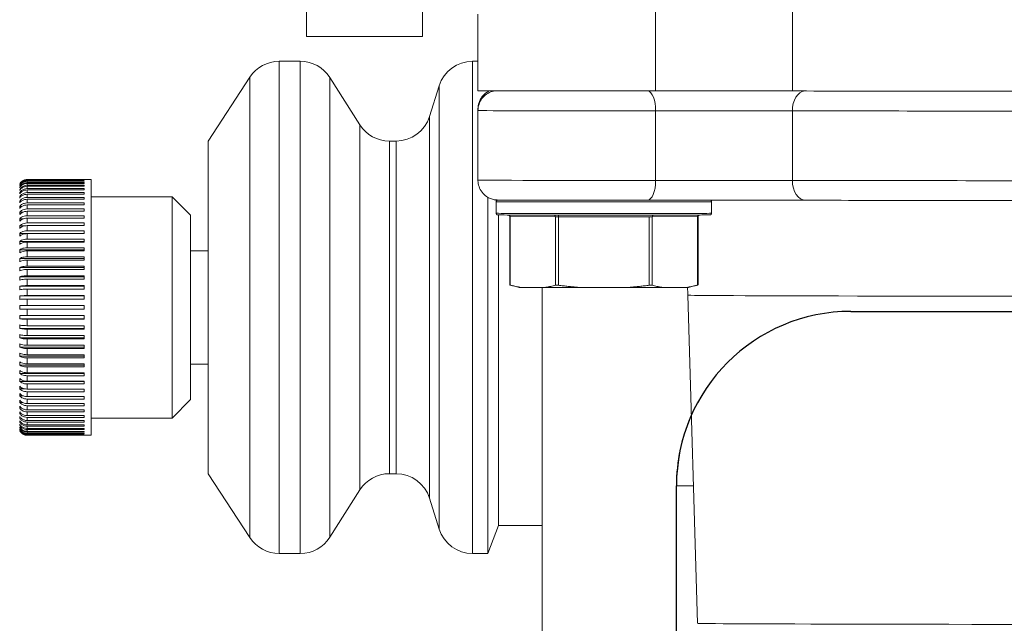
# Model space of a CAD drawing. Header units: inches. Extents: x 1 to 669, y 0 to 417.
# Tile 56 of 204: x 95.56 to 98.38, y 272.79 to 274.52. Entities that reach past the tile are written whole.
import ezdxf

# ---------------------------------------------------------------- set-up
doc = ezdxf.new("R2010")
doc.units = ezdxf.units.IN
doc.header["$LTSCALE"] = 12
doc.header["$MEASUREMENT"] = 0
doc.linetypes.add('PHANTOM', pattern=[0.5, 0.25, -0.05, 0.05, -0.05, 0.05, -0.05])
doc.layers.get('0').update_dxf_attribs({"linetype": 'CONTINUOUS'})
doc.layers.add('X', color=1, linetype='CONTINUOUS')

# ---------------------------------------------------------------- blocks, each defined once
blk = doc.blocks.new('GASTRAIN')
at = {"layer": 'X', "lineweight": 0}
for p, q in [((62.5916, 287.0242), (62.5916, 287.3802)), ((62.9834, 287.0241), (62.9834, 287.3801)), ((61.5915, 287.2834), (61.5915, 287.18)), ((61.9237, 287.2834), (61.9237, 287.18)), ((62.0826, 287.2442), (62.0826, 287.0249)), ((61.9237, 287.18), (61.5915, 287.18)), ((62.0826, 286.9726), (62.0826, 286.968)), ((62.0826, 286.968), (62.0826, 286.7686)), ((62.5916, 286.7679), (62.5916, 286.9673)), ((62.9834, 286.7678), (62.9834, 286.9671)), ((62.1348, 286.7069), (62.1348, 286.7115)), ((62.1348, 286.6737), (62.1348, 286.7069)), ((62.7518, 286.6737), (62.7518, 286.7069)), ((62.1735, 286.4683), (62.1735, 286.6642)), ((62.1747, 286.468), (62.1747, 286.6642)), ((62.1747, 286.6642), (62.3049, 286.6637)), ((62.3049, 286.4675), (62.3049, 286.6637)), ((62.3131, 286.6637), (62.3131, 286.6684)), ((62.3131, 286.4675), (62.3131, 286.6637)), ((62.3131, 286.6637), (62.5734, 286.6637)), ((62.5734, 286.4675), (62.5734, 286.6637)), ((62.5816, 286.6637), (62.7118, 286.6642)), ((62.5816, 286.4675), (62.5816, 286.6637)), ((62.7118, 286.468), (62.7118, 286.6642)), ((62.7131, 286.4683), (62.7131, 286.6642)), ((62.2005, 286.4611), (62.1737, 286.4683)), ((62.2705, 286.4607), (62.2091, 286.461)), ((62.5046, 286.4606), (62.382, 286.4606)), ((62.6774, 286.461), (62.6161, 286.4607)), ((62.6861, 286.4611), (62.7128, 286.4683)), ((62.7117, 285.499), (62.6842, 286.4391)), ((62.7002, 285.8926), (62.6512, 285.8926))]:
    blk.add_line(p, q, dxfattribs=at)
at = {"layer": 'X', "linetype": 'Continuous', "lineweight": 15}
for p, q in [((61.5735, 287.1091), (61.5129, 287.1091)), ((62.0826, 287.1091), (62.0668, 287.1091)), ((61.4292, 287.0638), (61.3097, 286.8806)), ((61.7442, 286.927), (61.6579, 287.0628)), ((61.9715, 287.0392), (61.9436, 286.9506)), ((61.3097, 286.4041), (61.3097, 286.8806)), ((61.8482, 286.8806), (61.8286, 286.8806)), ((60.7912, 286.7706), (60.9537, 286.7706)), ((60.9537, 286.7698), (60.7912, 286.7698)), ((60.7912, 286.7691), (60.9537, 286.7691)), ((60.9537, 286.7669), (60.7912, 286.7669)), ((60.7912, 286.7653), (60.9537, 286.7653)), ((60.9537, 286.7616), (60.7912, 286.7616)), ((60.7912, 286.7593), (60.9537, 286.7593)), ((60.9742, 286.7706), (60.9537, 286.7706)), ((60.9537, 286.7706), (60.9537, 286.7706)), ((60.9537, 286.7691), (60.9537, 286.7698)), ((60.9537, 286.7653), (60.9537, 286.7669)), ((60.9537, 286.7593), (60.9537, 286.7616)), ((60.9742, 286.4041), (60.9742, 286.7706)), ((60.7694, 286.7573), (60.7694, 286.7565)), ((60.7694, 286.7544), (60.7694, 286.7528)), ((60.7694, 286.7494), (60.7694, 286.747)), ((60.7713, 286.7494), (60.7694, 286.7494)), ((60.7694, 286.7422), (60.7694, 286.7391)), ((60.7721, 286.7422), (60.7694, 286.7422)), ((60.7694, 286.7329), (60.7694, 286.7291)), ((60.7729, 286.7329), (60.7694, 286.7329)), ((60.9537, 286.7542), (60.7912, 286.7542)), ((60.7912, 286.7511), (60.9537, 286.7511)), ((60.9537, 286.7446), (60.7912, 286.7446)), ((60.7912, 286.7408), (60.9537, 286.7408)), ((60.9537, 286.7329), (60.7912, 286.7329)), ((60.9537, 286.7511), (60.9537, 286.7542)), ((60.9537, 286.7408), (60.9537, 286.7446)), ((60.9537, 286.7284), (60.9537, 286.7329)), ((60.7694, 286.7217), (60.7694, 286.7171)), ((60.7737, 286.7217), (60.7694, 286.7217)), ((60.7694, 286.7084), (60.7694, 286.7032)), ((60.7746, 286.7084), (60.7694, 286.7084)), ((60.7912, 286.7284), (60.9537, 286.7284)), ((60.9537, 286.7192), (60.7912, 286.7192)), ((60.7912, 286.714), (60.9537, 286.714)), ((60.9537, 286.7035), (60.7912, 286.7035)), ((60.9537, 286.7192), (60.9537, 286.714)), ((60.9537, 286.6977), (60.9537, 286.7035)), ((61.2065, 286.7211), (60.9742, 286.7211)), ((61.2592, 286.6684), (61.2065, 286.7211)), ((61.2065, 286.4041), (61.2065, 286.7211)), ((62.1111, 286.4041), (62.1111, 286.7192)), ((60.7694, 286.6933), (60.7694, 286.6874)), ((60.7758, 286.6933), (60.7694, 286.6933)), ((60.7694, 286.6764), (60.7694, 286.6699)), ((60.7781, 286.6764), (60.7694, 286.6764)), ((60.7912, 286.6977), (60.9537, 286.6977)), ((60.9537, 286.686), (60.7912, 286.686)), ((60.7912, 286.6795), (60.9537, 286.6795)), ((60.9537, 286.686), (60.9537, 286.6795)), ((60.7694, 286.6579), (60.7694, 286.6508)), ((60.7807, 286.6579), (60.7694, 286.6579)), ((60.9537, 286.6668), (60.7912, 286.6668)), ((60.7912, 286.6597), (60.9537, 286.6597)), ((60.9537, 286.6459), (60.7912, 286.6459)), ((60.9537, 286.6597), (60.9537, 286.6668)), ((60.9537, 286.6459), (60.9537, 286.6383)), ((61.2592, 286.4041), (61.2592, 286.6684)), ((62.1412, 286.4041), (62.1412, 286.6689)), ((60.7694, 286.6377), (60.7694, 286.6301)), ((60.7858, 286.6377), (60.7694, 286.6377)), ((60.7912, 286.6383), (60.9537, 286.6383)), ((60.9537, 286.6236), (60.7912, 286.6236)), ((60.9537, 286.6236), (60.9537, 286.6155)), ((60.7694, 286.6161), (60.7694, 286.6081)), ((60.9537, 286.6161), (60.7694, 286.6161)), ((60.7694, 286.5933), (60.7694, 286.5847)), ((60.9537, 286.5933), (60.7694, 286.5933)), ((60.7912, 286.6155), (60.9537, 286.6155)), ((60.9537, 286.5999), (60.7912, 286.5999)), ((60.7912, 286.5913), (60.9537, 286.5913)), ((60.9537, 286.5999), (60.9537, 286.5913)), ((60.7694, 286.5692), (60.7694, 286.5603)), ((60.9537, 286.5692), (60.7694, 286.5692)), ((60.9537, 286.5749), (60.7912, 286.5749)), ((60.7912, 286.566), (60.9537, 286.566)), ((60.9537, 286.5749), (60.9537, 286.566)), ((61.3097, 286.5665), (61.2592, 286.5665)), ((60.7694, 286.5441), (60.7694, 286.5349)), ((60.9537, 286.5441), (60.7694, 286.5441)), ((60.9537, 286.549), (60.7912, 286.549)), ((60.7912, 286.5397), (60.9537, 286.5397)), ((60.9537, 286.549), (60.9537, 286.5397)), ((60.7694, 286.5182), (60.7694, 286.5087)), ((60.9537, 286.5182), (60.7694, 286.5182)), ((60.9537, 286.5221), (60.7912, 286.5221)), ((60.7912, 286.5126), (60.9537, 286.5126)), ((60.9537, 286.5221), (60.9537, 286.5126)), ((60.7694, 286.4916), (60.7694, 286.4819)), ((60.9537, 286.4916), (60.7694, 286.4916)), ((60.9537, 286.4945), (60.7912, 286.4945)), ((60.7912, 286.4848), (60.9537, 286.4848)), ((60.9537, 286.4945), (60.9537, 286.4848)), ((60.7694, 286.4644), (60.7694, 286.4545)), ((60.9537, 286.4644), (60.7694, 286.4644)), ((60.9537, 286.4664), (60.7912, 286.4664)), ((60.7912, 286.4565), (60.9537, 286.4565)), ((60.9537, 286.4664), (60.9537, 286.4565)), ((62.2662, 284.9302), (62.2662, 286.4607)), ((60.7694, 286.4369), (60.7694, 286.4269)), ((60.9537, 286.4369), (60.7694, 286.4369)), ((60.9537, 286.4379), (60.7912, 286.4379)), ((60.7912, 286.4279), (60.9537, 286.4279)), ((60.9537, 286.4279), (60.9537, 286.4379)), ((60.9537, 286.4091), (60.7912, 286.4091)), ((60.7912, 286.3991), (60.9537, 286.3991)), ((60.9537, 286.4091), (60.9537, 286.3991)), ((60.9742, 286.0376), (60.9742, 286.4041)), ((61.2065, 286.0871), (61.2065, 286.4041)), ((61.2592, 286.1398), (61.2592, 286.4041)), ((61.3097, 285.9276), (61.3097, 286.4041)), ((62.1111, 285.6991), (62.1111, 286.4041)), ((62.1412, 285.7791), (62.1412, 286.4041)), ((60.7694, 286.3813), (60.7694, 286.3714)), ((60.9537, 286.3714), (60.7694, 286.3714)), ((60.9537, 286.3804), (60.7912, 286.3804)), ((60.7912, 286.3704), (60.9537, 286.3704)), ((60.9537, 286.3804), (60.9537, 286.3704)), ((60.7694, 286.3537), (60.7694, 286.3438)), ((60.9537, 286.3438), (60.7694, 286.3438)), ((60.9537, 286.3517), (60.7912, 286.3517)), ((60.7912, 286.3419), (60.9537, 286.3419)), ((60.9537, 286.3517), (60.9537, 286.3419)), ((60.7694, 286.3264), (60.7694, 286.3167)), ((60.9537, 286.3167), (60.7694, 286.3167)), ((60.9537, 286.3234), (60.7912, 286.3234)), ((60.7912, 286.3137), (60.9537, 286.3137)), ((60.9537, 286.3234), (60.9537, 286.3137)), ((60.7694, 286.2995), (60.7694, 286.29)), ((60.9537, 286.29), (60.7694, 286.29)), ((60.9537, 286.2956), (60.7912, 286.2956)), ((60.7912, 286.2861), (60.9537, 286.2861)), ((60.9537, 286.2956), (60.9537, 286.2861)), ((60.7694, 286.2733), (60.7694, 286.2641)), ((60.9537, 286.2641), (60.7694, 286.2641)), ((60.9537, 286.2685), (60.7912, 286.2685)), ((60.7912, 286.2593), (60.9537, 286.2593)), ((60.9537, 286.2685), (60.9537, 286.2593)), ((60.7694, 286.2479), (60.7694, 286.239)), ((60.9537, 286.239), (60.7694, 286.239)), ((60.7694, 286.2235), (60.7694, 286.215)), ((60.9537, 286.2422), (60.7912, 286.2422)), ((60.7912, 286.2333), (60.9537, 286.2333)), ((60.9537, 286.2333), (60.9537, 286.2422)), ((61.2592, 286.2417), (61.3097, 286.2417)), ((60.9537, 286.215), (60.7694, 286.215)), ((60.7694, 286.2002), (60.7694, 286.1921)), ((60.9537, 286.2169), (60.7912, 286.2169)), ((60.7912, 286.2084), (60.9537, 286.2084)), ((60.9537, 286.2084), (60.9537, 286.2169)), ((60.9537, 286.1921), (60.7694, 286.1921)), ((60.7694, 286.1781), (60.7694, 286.1705)), ((60.7859, 286.1705), (60.7694, 286.1705)), ((60.9537, 286.1928), (60.7912, 286.1928)), ((60.7912, 286.1847), (60.9537, 286.1847)), ((60.9537, 286.1699), (60.7912, 286.1699)), ((60.9537, 286.1928), (60.9537, 286.1847)), ((60.9537, 286.1623), (60.9537, 286.1699)), ((60.7694, 286.1574), (60.7694, 286.1504)), ((60.7805, 286.1504), (60.7694, 286.1504)), ((60.7694, 286.1383), (60.7694, 286.1318)), ((60.7912, 286.1623), (60.9537, 286.1623)), ((60.9537, 286.1485), (60.7912, 286.1485)), ((60.7912, 286.1415), (60.9537, 286.1415)), ((60.9537, 286.1415), (60.9537, 286.1485)), ((61.2065, 286.0871), (61.2592, 286.1398)), ((60.7781, 286.1318), (60.7694, 286.1318)), ((60.7694, 286.1208), (60.7694, 286.1149)), ((60.776, 286.1149), (60.7694, 286.1149)), ((60.9537, 286.1287), (60.7912, 286.1287)), ((60.7912, 286.1222), (60.9537, 286.1222)), ((60.9537, 286.1106), (60.7912, 286.1106)), ((60.9537, 286.1222), (60.9537, 286.1287)), ((60.9537, 286.1106), (60.9537, 286.1047)), ((60.7694, 286.105), (60.7694, 286.0998)), ((60.7745, 286.0998), (60.7694, 286.0998)), ((60.7694, 286.0911), (60.7694, 286.0866)), ((60.7736, 286.0866), (60.7694, 286.0866)), ((60.7912, 286.1047), (60.9537, 286.1047)), ((60.9537, 286.0943), (60.7912, 286.0943)), ((60.7912, 286.089), (60.9537, 286.089)), ((60.9537, 286.089), (60.9537, 286.0943)), ((60.9742, 286.0871), (61.2065, 286.0871)), ((60.7694, 286.0791), (60.7694, 286.0753)), ((60.7728, 286.0753), (60.7694, 286.0753)), ((60.7694, 286.0691), (60.7694, 286.066)), ((60.7721, 286.066), (60.7694, 286.066)), ((60.7694, 286.0612), (60.7694, 286.0589)), ((60.7714, 286.0589), (60.7694, 286.0589)), ((60.7694, 286.0554), (60.7694, 286.0538)), ((60.9537, 286.0799), (60.7912, 286.0799)), ((60.7912, 286.0753), (60.9537, 286.0753)), ((60.9537, 286.0675), (60.7912, 286.0675)), ((60.7912, 286.0636), (60.9537, 286.0636)), ((60.9537, 286.0571), (60.7912, 286.0571)), ((60.7912, 286.054), (60.9537, 286.054)), ((60.9537, 286.0753), (60.9537, 286.0799)), ((60.9537, 286.0636), (60.9537, 286.0675)), ((60.9537, 286.054), (60.9537, 286.0571)), ((60.7694, 286.0518), (60.7694, 286.051)), ((60.9537, 286.0489), (60.7912, 286.0489)), ((60.7912, 286.0466), (60.9537, 286.0466)), ((60.9537, 286.0429), (60.7912, 286.0429)), ((60.7912, 286.0414), (60.9537, 286.0414)), ((60.9537, 286.0392), (60.7912, 286.0392)), ((60.7912, 286.0384), (60.9537, 286.0384)), ((60.9537, 286.0377), (60.7912, 286.0377)), ((60.9537, 286.0489), (60.9537, 286.0466)), ((60.9537, 286.0429), (60.9537, 286.0414)), ((60.9537, 286.0384), (60.9537, 286.0392)), ((60.9537, 286.0376), (60.9742, 286.0376)), ((61.3097, 285.9276), (61.4292, 285.7445)), ((61.8286, 285.9276), (61.8482, 285.9276)), ((61.6579, 285.7455), (61.7442, 285.8813)), ((61.9436, 285.8577), (61.9715, 285.7691)), ((62.1111, 285.6991), (62.1412, 285.7791)), ((62.1412, 285.7791), (62.2662, 285.7791)), ((61.5129, 285.6991), (61.5735, 285.6991)), ((62.0668, 285.6991), (62.1111, 285.6991))]:
    blk.add_line(p, q, dxfattribs=at)
at = {"layer": 'X', "linetype": 'PHANTOM', "lineweight": 0}
for p, q in [((61.5129, 287.1091), (61.5129, 285.6991)), ((61.5735, 285.6991), (61.5735, 287.1091)), ((62.0668, 287.1091), (62.0668, 285.6991)), ((61.4292, 286.4041), (61.4292, 287.0638)), ((61.6579, 287.0628), (61.6579, 285.7455)), ((61.9715, 286.4041), (61.9715, 287.0392)), ((61.7442, 286.4041), (61.7442, 286.927)), ((61.9436, 286.9506), (61.9436, 285.8577)), ((61.8286, 286.8806), (61.8286, 286.4041)), ((61.8482, 286.4041), (61.8482, 286.8806)), ((60.7912, 286.7706), (60.7912, 286.7698)), ((60.7912, 286.7691), (60.7912, 286.7669)), ((60.7912, 286.7653), (60.7912, 286.7616)), ((60.7912, 286.7593), (60.7912, 286.7542)), ((60.7912, 286.7511), (60.7912, 286.7446)), ((60.7912, 286.7408), (60.7912, 286.7329)), ((60.7912, 286.7284), (60.7912, 286.7192)), ((60.7912, 286.714), (60.7912, 286.7035)), ((60.7912, 286.6977), (60.7912, 286.686)), ((60.7912, 286.6795), (60.7912, 286.6668)), ((60.7912, 286.6597), (60.7912, 286.6459)), ((60.7912, 286.6383), (60.7912, 286.6236)), ((60.7912, 286.6155), (60.7912, 286.5999)), ((60.7912, 286.5913), (60.7912, 286.5749)), ((60.7912, 286.566), (60.7912, 286.549)), ((60.7912, 286.5397), (60.7912, 286.5221)), ((60.7912, 286.5126), (60.7912, 286.4945)), ((60.7912, 286.4848), (60.7912, 286.4664)), ((60.7912, 286.4565), (60.7912, 286.4379)), ((60.7912, 286.4279), (60.7912, 286.4091)), ((60.7912, 286.3991), (60.7912, 286.3804)), ((61.4292, 285.7445), (61.4292, 286.4041)), ((61.7442, 285.8813), (61.7442, 286.4041)), ((61.8286, 286.4041), (61.8286, 285.9276)), ((61.8482, 285.9276), (61.8482, 286.4041)), ((61.9715, 285.7691), (61.9715, 286.4041)), ((60.7912, 286.3704), (60.7912, 286.3517)), ((60.7912, 286.3419), (60.7912, 286.3234)), ((60.7912, 286.3137), (60.7912, 286.2956)), ((60.7912, 286.2861), (60.7912, 286.2685)), ((60.7912, 286.2593), (60.7912, 286.2422)), ((60.7912, 286.2333), (60.7912, 286.2169)), ((60.7912, 286.2084), (60.7912, 286.1928)), ((60.7912, 286.1847), (60.7912, 286.1699)), ((60.7912, 286.1623), (60.7912, 286.1485)), ((60.7912, 286.1415), (60.7912, 286.1287)), ((60.7912, 286.1222), (60.7912, 286.1106)), ((60.7912, 286.1047), (60.7912, 286.0943)), ((60.7912, 286.089), (60.7912, 286.0799)), ((60.7912, 286.0753), (60.7912, 286.0675)), ((60.7912, 286.0636), (60.7912, 286.0571)), ((60.7912, 286.054), (60.7912, 286.0489)), ((60.7912, 286.0466), (60.7912, 286.0429)), ((60.7912, 286.0414), (60.7912, 286.0392)), ((60.7912, 286.0384), (60.7912, 286.0377))]:
    blk.add_line(p, q, dxfattribs=at)
at = {"layer": 'X', "linetype": 'Continuous', "lineweight": 15}
for centre, start, end in [((61.5129, 287.0091), 90, 146.8746), ((61.5735, 287.0091), 32.442, 90), ((62.0668, 287.0091), 90, 162.515), ((61.8286, 286.9806), 212.442, 270), ((61.8482, 286.9806), 270, 342.515), ((61.8286, 285.8276), 90, 147.558), ((61.8482, 285.8276), 17.485, 90), ((61.5129, 285.7991), 213.1254, 270), ((61.5735, 285.7991), 270, 327.558), ((62.0668, 285.7991), 197.485, 270)]:
    blk.add_arc(centre, 0.1, start, end, dxfattribs=at)
at = {"layer": 'X', "lineweight": 0}
blk.add_arc((63.1512, 285.8926), 0.5, 156.0631, 180, dxfattribs=at)
at = {"layer": 'X', "lineweight": 0, "extrusion": (0, 0, -1)}
for centre, major_axis, ratio, start_param, end_param in [((62.4433, 287.0249), (-0.3607, 0), 0.002092, -1.994723, 0), ((63.0218, 286.9672), (0.0001, 0.057), 0.674675, -1.573631, -0.074986), ((62.4433, 286.9726), (-0.3607, 0), 0.002092, -0.031898, 0), ((62.4433, 286.968), (-0.3607, 0), 0.002092, -1.994723, 0), ((64.3442, 286.9703), (-2.0171, 0), 0.002092, -1.264125, -0.830271), ((62.5682, 286.7681), (0.0001, -0.057), 0.411342, -1.568501, 0), ((62.74, 286.7673), (0.3607, 0), 0.002092, -1.994723, -0.830271), ((64.3443, 286.714), (-1.9605, 0), 0.002092, -1.26414, -0.830339), ((62.4433, 286.6737), (-0.3085, 0), 0.002092, -1.570796, 0), ((62.4433, 286.6737), (0.3085, 0), 0.002092, 0, 1.570796), ((62.5857, 286.6637), (-0.00002, 0.00475), 0.866024, -1.566612, -0.17548), ((62.7159, 286.6642), (-0.00002, 0.00475), 0.866024, -1.566612, -0.336458), ((62.4433, 286.4611), (-0.2428, 0), 0.002092, -0.268335, -0.007808), ((62.4433, 286.4611), (-0.2428, 0), 0.002092, -1.315533, -0.778863), ((62.4433, 286.4611), (-0.2428, 0), 0.002092, -2.36273, -1.82606), ((62.4433, 286.4611), (0.2428, 0), 0.002092, 0.007808, 0.268335)]:
    blk.add_ellipse(centre, major_axis=major_axis, ratio=ratio, start_param=start_param, end_param=end_param, dxfattribs=at)
at = {"layer": 'X', "lineweight": 0}
for centre, major_axis, ratio, start_param, end_param in [((62.5682, 286.9674), (-0.0001, 0.057), 0.411342, -1.573092, -0.06734), ((62.74, 287.0235), (-0.3607, 0), 0.002092, -2.311322, -1.14687), ((64.3442, 287.0272), (2.0171, 0), 0.002092, -2.311322, -1.877468), ((62.74, 286.9666), (-0.3607, 0), 0.002092, -2.311322, -1.14687), ((62.4433, 286.7686), (-0.3607, 0), 0.002092, 0, 1.994723), ((63.0218, 286.7679), (-0.0001, -0.057), 0.674675, -1.567962, 0), ((64.3442, 286.7709), (2.0171, 0), 0.002092, -2.311322, -1.877468), ((62.4433, 286.7115), (-0.3085, 0), 0.002092, 0, 0.14481), ((62.4433, 286.7069), (-0.3085, 0), 0.002092, 0, 3.141593), ((62.1706, 286.6642), (0.00002, 0.00475), 0.866024, -1.566612, -0.336458), ((62.1829, 286.6642), (-0.00949, 0), 0.002092, 0, 0.523599), ((62.3008, 286.6637), (0.00002, 0.00475), 0.866024, -1.566612, -0.17548), ((62.3131, 286.6637), (0.00949, 0), 0.002092, -2.617994, -1.570796), ((62.5734, 286.6637), (0.00949, 0), 0.002092, -1.570796, -0.523599), ((62.7036, 286.6642), (0.00949, 0), 0.002092, -0.523599, 0), ((64.3442, 286.4391), (-1.66, 0), 0.002092, 0.000061, 3.141531), ((64.3442, 285.499), (-1.6325, 0), 0.002092, 0.000061, 3.141531)]:
    blk.add_ellipse(centre, major_axis=major_axis, ratio=ratio, start_param=start_param, end_param=end_param, dxfattribs=at)
for points, knots in [([(62.0826, 286.9726), (62.0826, 286.9787), (62.0836, 286.985), (62.0875, 286.9965), (62.0904, 287.002), (62.0977, 287.0117), (62.1021, 287.016), (62.11, 287.0214), (62.1131, 287.0232), (62.1164, 287.0246)], [0, 0, 0, 0, 0.01847311, 0.01847311, 0.03661133, 0.03661133, 0.05476055, 0.05476055, 0.06536192, 0.06536192, 0.06536192, 0.06536192]), ([(62.0826, 286.968), (62.0826, 286.9741), (62.0836, 286.9804), (62.0875, 286.9919), (62.0904, 286.9974), (62.0977, 287.0071), (62.1021, 287.0114), (62.1121, 287.0182), (62.1177, 287.0209), (62.126, 287.0234), (62.1288, 287.024), (62.1318, 287.0244), (62.1323, 287.0245), (62.1329, 287.0245)], [0, 0, 0, 0, 0.01847311, 0.01847311, 0.03661133, 0.03661133, 0.05476055, 0.05476055, 0.07289074, 0.07289074, 0.08112258, 0.08112258, 0.08310986, 0.08310986, 0.08310986, 0.08310986]), ([(62.5683, 286.7111), (62.5383, 286.7111), (62.5057, 286.7111), (62.4409, 286.711), (62.4078, 286.711), (62.3449, 286.7111), (62.3141, 286.7111), (62.2588, 286.7112), (62.2335, 286.7112), (62.1914, 286.7113), (62.1741, 286.7114), (62.1495, 286.7115), (62.1434, 286.7115), (62.1381, 286.7117), (62.1377, 286.7117), (62.1367, 286.7117), (62.1361, 286.7118), (62.1347, 286.7119), (62.134, 286.7119), (62.1326, 286.7121), (62.1319, 286.7122), (62.1297, 286.7125), (62.1282, 286.7128), (62.1248, 286.7136), (62.123, 286.7141), (62.1174, 286.716), (62.1137, 286.7177), (62.1053, 286.7227), (62.1008, 286.7265), (62.093, 286.7352), (62.0896, 286.7405), (62.0848, 286.7516), (62.0833, 286.7576), (62.0826, 286.7653), (62.0826, 286.767), (62.0826, 286.7686)], [0, 0, 0, 0, 0.0986059, 0.0986059, 0.1954155, 0.1954155, 0.2922802, 0.2922802, 0.3891621, 0.3891621, 0.4861223, 0.4861223, 0.5833701, 0.5833701, 0.5906473, 0.5906473, 0.5961331, 0.5961331, 0.5994658, 0.5994658, 0.6019189, 0.6019189, 0.6068455, 0.6068455, 0.6124455, 0.6124455, 0.6246678, 0.6246678, 0.6418365, 0.6418365, 0.6599603, 0.6599603, 0.6781082, 0.6781082, 0.6831433, 0.6831433, 0.6831433, 0.6831433]), ([(62.1348, 286.7069), (62.1348, 286.7075), (62.1349, 286.708), (62.1352, 286.709), (62.1354, 286.7094), (62.136, 286.7102), (62.1364, 286.7106), (62.137, 286.7109), (62.1371, 286.711), (62.1374, 286.7112), (62.1376, 286.7113), (62.1379, 286.7114), (62.1381, 286.7115), (62.1383, 286.7115), (62.1385, 286.7116), (62.1387, 286.7116), (62.1388, 286.7116), (62.1389, 286.7116), (62.1389, 286.7116), (62.1389, 286.7116)], [0, 0, 0, 0, 0.001578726, 0.001578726, 0.003114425, 0.003114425, 0.004638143, 0.004638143, 0.005308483, 0.005308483, 0.005836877, 0.005836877, 0.006714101, 0.006714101, 0.00757551, 0.00757551, 0.008900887, 0.008900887, 0.009483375, 0.009483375, 0.009483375, 0.009483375]), ([(63.0217, 286.7109), (62.9884, 286.711), (62.9497, 286.7111), (62.8679, 286.7111), (62.8239, 286.7112), (62.7357, 286.7112), (62.6903, 286.7112), (62.6201, 286.7111), (62.5935, 286.7111), (62.5683, 286.7111)], [0, 0, 0, 0, 0.1352497, 0.1352497, 0.268112, 0.268112, 0.4011117, 0.4011117, 0.4843168, 0.4843168, 0.4843168, 0.4843168]), ([(62.7491, 286.7112), (62.7492, 286.7112), (62.7492, 286.7111), (62.7495, 286.711), (62.7497, 286.7108), (62.7502, 286.7105), (62.7505, 286.7102), (62.751, 286.7096), (62.7512, 286.7092), (62.7516, 286.7083), (62.7517, 286.7078), (62.7518, 286.7072), (62.7518, 286.707), (62.7518, 286.7069)], [0.002156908, 0.002156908, 0.002156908, 0.002156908, 0.002358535, 0.002358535, 0.003203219, 0.003203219, 0.004320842, 0.004320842, 0.005725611, 0.005725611, 0.007246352, 0.007246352, 0.007578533, 0.007578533, 0.007578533, 0.007578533]), ([(62.7518, 286.6737), (62.7518, 286.6732), (62.7517, 286.6727), (62.7513, 286.6717), (62.7511, 286.6712), (62.7505, 286.6704), (62.7501, 286.6701), (62.7496, 286.6697), (62.7494, 286.6696), (62.7491, 286.6694), (62.749, 286.6694), (62.7486, 286.6692), (62.7485, 286.6692), (62.7482, 286.6691), (62.7481, 286.6691), (62.7478, 286.669), (62.7478, 286.669), (62.7475, 286.669), (62.7474, 286.669), (62.7471, 286.6689), (62.747, 286.6689), (62.7462, 286.6689), (62.7454, 286.6689), (62.7407, 286.6688), (62.7338, 286.6688), (62.7114, 286.6687), (62.6937, 286.6686), (62.651, 286.6685), (62.6256, 286.6685), (62.57, 286.6684), (62.5392, 286.6684), (62.4762, 286.6683), (62.4431, 286.6683), (62.379, 286.6683), (62.347, 286.6684), (62.2883, 286.6684), (62.2607, 286.6685), (62.2133, 286.6685), (62.1929, 286.6686), (62.1617, 286.6687), (62.1506, 286.6688), (62.1429, 286.6689), (62.1416, 286.6689), (62.1402, 286.6689), (62.1399, 286.6689), (62.1395, 286.6689), (62.1393, 286.669), (62.139, 286.669), (62.1389, 286.669), (62.1385, 286.6691), (62.1383, 286.6691), (62.1379, 286.6692), (62.1378, 286.6693), (62.1375, 286.6694), (62.1372, 286.6695), (62.1368, 286.6698), (62.1366, 286.67), (62.136, 286.6704), (62.1358, 286.6707), (62.1353, 286.6715), (62.1351, 286.6719), (62.1348, 286.6728), (62.1348, 286.6733), (62.1348, 286.6737)], [0, 0, 0, 0, 0.0015787, 0.0015787, 0.0031144, 0.0031144, 0.0046381, 0.0046381, 0.0053085, 0.0053085, 0.0058369, 0.0058369, 0.0067141, 0.0067141, 0.0075755, 0.0075755, 0.0089009, 0.0089009, 0.0117613, 0.0117613, 0.0203295, 0.0203295, 0.0460456, 0.0460456, 0.1237746, 0.1237746, 0.2218085, 0.2218085, 0.3186033, 0.3186033, 0.4154042, 0.4154042, 0.5121978, 0.5121978, 0.60899, 0.60899, 0.7057829, 0.7057829, 0.8025799, 0.8025799, 0.8993929, 0.8993929, 0.9277126, 0.9277126, 0.9417714, 0.9417714, 0.9487373, 0.9487373, 0.952293, 0.952293, 0.9536471, 0.9536471, 0.9542799, 0.9542799, 0.9551187, 0.9551187, 0.9560333, 0.9560333, 0.9572607, 0.9572607, 0.9587244, 0.9587244, 0.9600687, 0.9600687, 0.9600687, 0.9600687]), ([(62.1735, 286.6642), (62.1735, 286.6647), (62.1734, 286.6653), (62.173, 286.6662), (62.1728, 286.6667), (62.1722, 286.6675), (62.1718, 286.6678), (62.1711, 286.6684), (62.1707, 286.6685), (62.1703, 286.6687)], [0, 0, 0, 0, 0.001550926, 0.001550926, 0.003061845, 0.003061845, 0.004574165, 0.004574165, 0.005795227, 0.005795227, 0.005795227, 0.005795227]), ([(62.7162, 286.6687), (62.7161, 286.6687), (62.716, 286.6686), (62.7155, 286.6684), (62.7151, 286.6682), (62.7144, 286.6676), (62.7141, 286.6672), (62.7135, 286.6663), (62.7133, 286.6658), (62.7131, 286.665), (62.7131, 286.6646), (62.7131, 286.6642)], [0.00839166, 0.00839166, 0.00839166, 0.00839166, 0.008676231, 0.008676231, 0.010029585, 0.010029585, 0.011538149, 0.011538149, 0.013050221, 0.013050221, 0.014192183, 0.014192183, 0.014192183, 0.014192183]), ([(62.1735, 286.4683), (62.1735, 286.4683), (62.1737, 286.4683), (62.1744, 286.4681), (62.1745, 286.468), (62.1747, 286.468)], [0.03786543, 0.03786543, 0.03786543, 0.03786543, 0.04723656, 0.04723656, 0.04999357, 0.04999357, 0.04999357, 0.04999357]), ([(62.3049, 286.4675), (62.3051, 286.4676), (62.3053, 286.4676), (62.3063, 286.4678), (62.3073, 286.4678), (62.3094, 286.4678), (62.3107, 286.4678), (62.3123, 286.4676), (62.3127, 286.4676), (62.3131, 286.4675)], [0.02573729, 0.02573729, 0.02573729, 0.02573729, 0.0284943, 0.0284943, 0.03786543, 0.03786543, 0.04723656, 0.04723656, 0.04999357, 0.04999357, 0.04999357, 0.04999357]), ([(62.5734, 286.4675), (62.5738, 286.4676), (62.5742, 286.4676), (62.5758, 286.4678), (62.5771, 286.4678), (62.5792, 286.4678), (62.5802, 286.4678), (62.5812, 286.4676), (62.5814, 286.4676), (62.5816, 286.4675)], [0.02573729, 0.02573729, 0.02573729, 0.02573729, 0.0284943, 0.0284943, 0.03786543, 0.03786543, 0.04723656, 0.04723656, 0.04999357, 0.04999357, 0.04999357, 0.04999357]), ([(62.7118, 286.468), (62.712, 286.468), (62.7122, 286.4681), (62.7128, 286.4683), (62.7131, 286.4683), (62.7131, 286.4683)], [0.02573729, 0.02573729, 0.02573729, 0.02573729, 0.0284943, 0.0284943, 0.03786543, 0.03786543, 0.03786543, 0.03786543])]:
    blk.add_open_spline(points, degree=3, knots=knots, dxfattribs=at)
at = {"layer": 'X', "linetype": 'Continuous', "lineweight": 15}
for points, knots in [([(60.7912, 286.7706), (60.79, 286.7705), (60.786, 286.7704), (60.7794, 286.7682), (60.7732, 286.7636), (60.7705, 286.7596), (60.7694, 286.758)], [0, 0, 0, 0, 0.1352, 0.455307, 0.775413, 1, 1, 1, 1]), ([(60.7694, 286.7573), (60.7711, 286.7596), (60.7743, 286.7642), (60.7818, 286.7685), (60.7877, 286.7698), (60.7908, 286.7698), (60.7912, 286.7698)], [0, 0, 0, 0, 0.320079, 0.640501, 0.960902, 1, 1, 1, 1]), ([(60.7912, 286.7691), (60.7884, 286.7688), (60.7827, 286.7682), (60.7753, 286.7639), (60.7712, 286.7595), (60.7696, 286.7568), (60.7694, 286.7565)], [0, 0, 0, 0, 0.320087, 0.64047, 0.960866, 1, 1, 1, 1]), ([(60.7694, 286.7544), (60.7711, 286.7567), (60.7743, 286.7612), (60.7818, 286.7655), (60.7877, 286.7668), (60.7908, 286.7669), (60.7912, 286.7669)], [0, 0, 0, 0, 0.320076, 0.640498, 0.960898, 1, 1, 1, 1]), ([(60.7912, 286.7653), (60.7884, 286.765), (60.7827, 286.7645), (60.7753, 286.7602), (60.7712, 286.7558), (60.7696, 286.7531), (60.7694, 286.7528)], [0, 0, 0, 0, 0.320087, 0.64047, 0.960866, 1, 1, 1, 1]), ([(60.7694, 286.7494), (60.7711, 286.7516), (60.7743, 286.7561), (60.7818, 286.7603), (60.7877, 286.7616), (60.7908, 286.7616), (60.7912, 286.7616)], [0, 0, 0, 0, 0.32007, 0.640492, 0.960893, 1, 1, 1, 1]), ([(60.7912, 286.7593), (60.7884, 286.759), (60.7827, 286.7585), (60.7753, 286.7543), (60.7712, 286.7499), (60.7696, 286.7473), (60.7694, 286.747)], [0, 0, 0, 0, 0.320087, 0.64047, 0.960866, 1, 1, 1, 1]), ([(60.7694, 286.7422), (60.7711, 286.7444), (60.7743, 286.7488), (60.7818, 286.7529), (60.7877, 286.7542), (60.7908, 286.7542), (60.7912, 286.7542)], [0, 0, 0, 0, 0.320063, 0.640485, 0.960885, 1, 1, 1, 1]), ([(60.7912, 286.7511), (60.7884, 286.7508), (60.7827, 286.7503), (60.7753, 286.7462), (60.7712, 286.742), (60.7696, 286.7394), (60.7694, 286.7391)], [0, 0, 0, 0, 0.320087, 0.64047, 0.960866, 1, 1, 1, 1]), ([(60.7694, 286.7329), (60.7711, 286.7351), (60.7743, 286.7393), (60.7818, 286.7434), (60.7877, 286.7446), (60.7908, 286.7446), (60.7912, 286.7446)], [0, 0, 0, 0, 0.320052, 0.640474, 0.960874, 1, 1, 1, 1]), ([(60.7912, 286.7408), (60.7884, 286.7405), (60.7827, 286.74), (60.7753, 286.736), (60.7712, 286.7319), (60.7696, 286.7294), (60.7694, 286.7291)], [0, 0, 0, 0, 0.320087, 0.64047, 0.960866, 1, 1, 1, 1]), ([(60.7694, 286.7217), (60.7711, 286.7237), (60.7743, 286.7278), (60.7818, 286.7317), (60.7877, 286.7329), (60.7908, 286.7329), (60.7912, 286.7329)], [0, 0, 0, 0, 0.320038, 0.64046, 0.960861, 1, 1, 1, 1]), ([(60.7912, 286.7284), (60.7884, 286.7281), (60.7827, 286.7276), (60.7753, 286.7238), (60.7712, 286.7198), (60.7696, 286.7174), (60.7694, 286.7171)], [0, 0, 0, 0, 0.320087, 0.64047, 0.960866, 1, 1, 1, 1]), ([(60.7694, 286.7084), (60.7711, 286.7104), (60.7743, 286.7143), (60.7818, 286.718), (60.7877, 286.7192), (60.7908, 286.7192), (60.7912, 286.7192)], [0, 0, 0, 0, 0.320021, 0.640443, 0.960843, 1, 1, 1, 1]), ([(60.7912, 286.714), (60.7884, 286.7137), (60.7827, 286.7133), (60.7753, 286.7096), (60.7712, 286.7058), (60.7696, 286.7035), (60.7694, 286.7032)], [0, 0, 0, 0, 0.320087, 0.64047, 0.960866, 1, 1, 1, 1]), ([(60.7694, 286.6933), (60.7711, 286.6952), (60.7743, 286.6989), (60.7818, 286.7024), (60.7877, 286.7035), (60.7908, 286.7035), (60.7912, 286.7035)], [0, 0, 0, 0, 0.319999, 0.640421, 0.960821, 1, 1, 1, 1]), ([(60.7912, 286.6977), (60.7884, 286.6974), (60.7827, 286.697), (60.7753, 286.6935), (60.7712, 286.6899), (60.7696, 286.6877), (60.7694, 286.6874)], [0, 0, 0, 0, 0.320087, 0.64047, 0.960866, 1, 1, 1, 1]), ([(60.7694, 286.6764), (60.7711, 286.6782), (60.7743, 286.6817), (60.7818, 286.685), (60.7877, 286.686), (60.7908, 286.686), (60.7912, 286.686)], [0, 0, 0, 0, 0.319972, 0.640394, 0.960794, 1, 1, 1, 1]), ([(60.7912, 286.6795), (60.7884, 286.6793), (60.7827, 286.6789), (60.7753, 286.6756), (60.7712, 286.6722), (60.7696, 286.6702), (60.7694, 286.6699)], [0, 0, 0, 0, 0.320087, 0.64047, 0.960866, 1, 1, 1, 1]), ([(60.7694, 286.6579), (60.7711, 286.6595), (60.7743, 286.6627), (60.7818, 286.6658), (60.7877, 286.6668), (60.7908, 286.6668), (60.7912, 286.6668)], [0, 0, 0, 0, 0.319938, 0.64036, 0.96076, 1, 1, 1, 1]), ([(60.7912, 286.6597), (60.7884, 286.6595), (60.7827, 286.6591), (60.7753, 286.6561), (60.7712, 286.6529), (60.7696, 286.651), (60.7694, 286.6508)], [0, 0, 0, 0, 0.320087, 0.64047, 0.960866, 1, 1, 1, 1]), ([(60.7694, 286.6377), (60.7711, 286.6392), (60.7743, 286.6422), (60.7818, 286.645), (60.7877, 286.6459), (60.7908, 286.6459), (60.7912, 286.6459)], [0, 0, 0, 0, 0.319972, 0.640394, 0.960794, 1, 1, 1, 1]), ([(60.7912, 286.6383), (60.7884, 286.6381), (60.7827, 286.6378), (60.7753, 286.635), (60.7712, 286.6321), (60.7696, 286.6303), (60.7694, 286.6301)], [0, 0, 0, 0, 0.320087, 0.64047, 0.960866, 1, 1, 1, 1]), ([(60.7694, 286.6161), (60.7711, 286.6175), (60.7743, 286.6202), (60.7818, 286.6228), (60.7877, 286.6235), (60.7908, 286.6236), (60.7912, 286.6236)], [0, 0, 0, 0, 0.319999, 0.640421, 0.960821, 1, 1, 1, 1]), ([(60.7912, 286.6155), (60.7884, 286.6153), (60.7827, 286.615), (60.7753, 286.6125), (60.7712, 286.6098), (60.7696, 286.6082), (60.7694, 286.6081)], [0, 0, 0, 0, 0.320087, 0.64047, 0.960866, 1, 1, 1, 1]), ([(60.7694, 286.5933), (60.7711, 286.5945), (60.7743, 286.5969), (60.7818, 286.5992), (60.7877, 286.5998), (60.7908, 286.5999), (60.7912, 286.5999)], [0, 0, 0, 0, 0.320021, 0.640443, 0.960843, 1, 1, 1, 1]), ([(60.7912, 286.5913), (60.7884, 286.5912), (60.7827, 286.5909), (60.7753, 286.5887), (60.7712, 286.5863), (60.7696, 286.5849), (60.7694, 286.5847)], [0, 0, 0, 0, 0.320087, 0.64047, 0.960866, 1, 1, 1, 1]), ([(60.7694, 286.5692), (60.7711, 286.5703), (60.7743, 286.5724), (60.7818, 286.5743), (60.7877, 286.5749), (60.7908, 286.5749), (60.7912, 286.5749)], [0, 0, 0, 0, 0.320038, 0.64046, 0.960861, 1, 1, 1, 1]), ([(60.7912, 286.566), (60.7884, 286.5659), (60.7827, 286.5657), (60.7753, 286.5637), (60.7712, 286.5617), (60.7696, 286.5604), (60.7694, 286.5603)], [0, 0, 0, 0, 0.320087, 0.64047, 0.960866, 1, 1, 1, 1]), ([(60.7694, 286.5441), (60.7711, 286.545), (60.7743, 286.5468), (60.7818, 286.5485), (60.7877, 286.549), (60.7908, 286.549), (60.7912, 286.549)], [0, 0, 0, 0, 0.320052, 0.640474, 0.960874, 1, 1, 1, 1]), ([(60.7912, 286.5397), (60.7884, 286.5396), (60.7827, 286.5394), (60.7753, 286.5378), (60.7712, 286.5361), (60.7696, 286.535), (60.7694, 286.5349)], [0, 0, 0, 0, 0.320087, 0.64047, 0.960866, 1, 1, 1, 1]), ([(60.7694, 286.5182), (60.7711, 286.5189), (60.7743, 286.5204), (60.7818, 286.5217), (60.7877, 286.5221), (60.7908, 286.5221), (60.7912, 286.5221)], [0, 0, 0, 0, 0.320063, 0.640485, 0.960885, 1, 1, 1, 1]), ([(60.7912, 286.5126), (60.7884, 286.5125), (60.7827, 286.5124), (60.7753, 286.511), (60.7712, 286.5096), (60.7696, 286.5088), (60.7694, 286.5087)], [0, 0, 0, 0, 0.320087, 0.64047, 0.960866, 1, 1, 1, 1]), ([(60.7694, 286.4916), (60.7711, 286.4921), (60.7743, 286.4932), (60.7818, 286.4942), (60.7877, 286.4945), (60.7908, 286.4945), (60.7912, 286.4945)], [0, 0, 0, 0, 0.32007, 0.640492, 0.960893, 1, 1, 1, 1]), ([(60.7912, 286.4848), (60.7884, 286.4847), (60.7827, 286.4846), (60.7753, 286.4836), (60.7712, 286.4826), (60.7696, 286.4819), (60.7694, 286.4819)], [0, 0, 0, 0, 0.320087, 0.64047, 0.960866, 1, 1, 1, 1]), ([(60.7694, 286.4644), (60.7711, 286.4648), (60.7743, 286.4655), (60.7818, 286.4662), (60.7877, 286.4664), (60.7908, 286.4664), (60.7912, 286.4664)], [0, 0, 0, 0, 0.320076, 0.640498, 0.960898, 1, 1, 1, 1]), ([(60.7912, 286.4565), (60.7884, 286.4565), (60.7827, 286.4564), (60.7753, 286.4557), (60.7712, 286.455), (60.7696, 286.4546), (60.7694, 286.4545)], [0, 0, 0, 0, 0.320087, 0.64047, 0.960866, 1, 1, 1, 1]), ([(60.7694, 286.4369), (60.7711, 286.437), (60.7743, 286.4374), (60.7818, 286.4378), (60.7877, 286.4379), (60.7908, 286.4379), (60.7912, 286.4379)], [0, 0, 0, 0, 0.320079, 0.640501, 0.960902, 1, 1, 1, 1]), ([(60.7912, 286.4279), (60.7884, 286.4279), (60.7827, 286.4278), (60.7753, 286.4275), (60.7712, 286.4271), (60.7696, 286.4269), (60.7694, 286.4269)], [0, 0, 0, 0, 0.320087, 0.64047, 0.960866, 1, 1, 1, 1]), ([(60.7694, 286.4091), (60.7695, 286.4091), (60.7711, 286.4091), (60.7749, 286.4091), (60.7814, 286.4091), (60.787, 286.4091), (60.79, 286.4091), (60.7912, 286.4091)], [0, 0, 0, 0, 0.024268, 0.344393, 0.664489, 0.864821, 1, 1, 1, 1]), ([(60.7912, 286.3991), (60.79, 286.3991), (60.786, 286.3991), (60.7794, 286.3991), (60.7732, 286.3991), (60.7705, 286.3991), (60.7694, 286.3991)], [0, 0, 0, 0, 0.1352, 0.455307, 0.775413, 1, 1, 1, 1]), ([(60.7694, 286.3813), (60.7711, 286.3812), (60.7743, 286.3808), (60.7818, 286.3805), (60.7877, 286.3804), (60.7908, 286.3804), (60.7912, 286.3804)], [0, 0, 0, 0, 0.320079, 0.640501, 0.960902, 1, 1, 1, 1]), ([(60.7912, 286.3704), (60.7884, 286.3704), (60.7827, 286.3704), (60.7753, 286.3708), (60.7712, 286.3711), (60.7696, 286.3713), (60.7694, 286.3714)], [0, 0, 0, 0, 0.320087, 0.64047, 0.960866, 1, 1, 1, 1]), ([(60.7694, 286.3537), (60.7711, 286.3533), (60.7743, 286.3526), (60.7818, 286.3519), (60.7877, 286.3517), (60.7908, 286.3517), (60.7912, 286.3517)], [0, 0, 0, 0, 0.320076, 0.640498, 0.960898, 1, 1, 1, 1]), ([(60.7912, 286.3419), (60.7884, 286.3419), (60.7827, 286.342), (60.7753, 286.3427), (60.7712, 286.3434), (60.7696, 286.3438), (60.7694, 286.3438)], [0, 0, 0, 0, 0.320087, 0.64047, 0.960866, 1, 1, 1, 1]), ([(60.7694, 286.3264), (60.7711, 286.3258), (60.7743, 286.3248), (60.7818, 286.3237), (60.7877, 286.3234), (60.7908, 286.3234), (60.7912, 286.3234)], [0, 0, 0, 0, 0.32007, 0.640492, 0.960893, 1, 1, 1, 1]), ([(60.7912, 286.3137), (60.7884, 286.3138), (60.7827, 286.3139), (60.7753, 286.3149), (60.7712, 286.316), (60.7696, 286.3166), (60.7694, 286.3167)], [0, 0, 0, 0, 0.320087, 0.64047, 0.960866, 1, 1, 1, 1]), ([(60.7694, 286.2995), (60.7711, 286.2988), (60.7743, 286.2974), (60.7818, 286.296), (60.7877, 286.2956), (60.7908, 286.2956), (60.7912, 286.2956)], [0, 0, 0, 0, 0.320063, 0.640485, 0.960885, 1, 1, 1, 1]), ([(60.7912, 286.2861), (60.7884, 286.2862), (60.7827, 286.2864), (60.7753, 286.2877), (60.7712, 286.2891), (60.7696, 286.2899), (60.7694, 286.29)], [0, 0, 0, 0, 0.320087, 0.64047, 0.960866, 1, 1, 1, 1]), ([(60.7694, 286.2733), (60.7711, 286.2724), (60.7743, 286.2707), (60.7818, 286.269), (60.7877, 286.2685), (60.7908, 286.2685), (60.7912, 286.2685)], [0, 0, 0, 0, 0.320052, 0.640474, 0.960874, 1, 1, 1, 1]), ([(60.7912, 286.2593), (60.7884, 286.2594), (60.7827, 286.2596), (60.7753, 286.2612), (60.7712, 286.2629), (60.7696, 286.264), (60.7694, 286.2641)], [0, 0, 0, 0, 0.320087, 0.64047, 0.960866, 1, 1, 1, 1]), ([(60.7694, 286.2479), (60.7711, 286.2469), (60.7743, 286.2448), (60.7818, 286.2428), (60.7877, 286.2422), (60.7908, 286.2422), (60.7912, 286.2422)], [0, 0, 0, 0, 0.320038, 0.64046, 0.960861, 1, 1, 1, 1]), ([(60.7912, 286.2333), (60.7884, 286.2334), (60.7827, 286.2337), (60.7753, 286.2356), (60.7712, 286.2377), (60.7696, 286.2389), (60.7694, 286.239)], [0, 0, 0, 0, 0.320087, 0.64047, 0.960866, 1, 1, 1, 1]), ([(60.7694, 286.2235), (60.7711, 286.2223), (60.7743, 286.2199), (60.7818, 286.2176), (60.7877, 286.2169), (60.7908, 286.2169), (60.7912, 286.2169)], [0, 0, 0, 0, 0.320021, 0.640443, 0.960843, 1, 1, 1, 1]), ([(60.7912, 286.2084), (60.7884, 286.2085), (60.7827, 286.2088), (60.7753, 286.2111), (60.7712, 286.2134), (60.7696, 286.2148), (60.7694, 286.215)], [0, 0, 0, 0, 0.320087, 0.64047, 0.960866, 1, 1, 1, 1]), ([(60.7694, 286.2002), (60.7711, 286.1988), (60.7743, 286.1961), (60.7818, 286.1936), (60.7877, 286.1928), (60.7908, 286.1928), (60.7912, 286.1928)], [0, 0, 0, 0, 0.319999, 0.640421, 0.960821, 1, 1, 1, 1]), ([(60.7912, 286.1847), (60.7884, 286.1848), (60.7827, 286.1852), (60.7753, 286.1877), (60.7712, 286.1903), (60.7696, 286.1919), (60.7694, 286.1921)], [0, 0, 0, 0, 0.320087, 0.64047, 0.960866, 1, 1, 1, 1]), ([(60.7694, 286.1781), (60.7711, 286.1766), (60.7743, 286.1736), (60.7818, 286.1708), (60.7877, 286.17), (60.7908, 286.1699), (60.7912, 286.1699)], [0, 0, 0, 0, 0.319972, 0.640394, 0.960794, 1, 1, 1, 1]), ([(60.7912, 286.1623), (60.7884, 286.1625), (60.7827, 286.1629), (60.7753, 286.1657), (60.7712, 286.1686), (60.7696, 286.1703), (60.7694, 286.1705)], [0, 0, 0, 0, 0.320087, 0.64047, 0.960866, 1, 1, 1, 1]), ([(60.7694, 286.1574), (60.7711, 286.1558), (60.7743, 286.1526), (60.7818, 286.1495), (60.7877, 286.1486), (60.7908, 286.1485), (60.7912, 286.1485)], [0, 0, 0, 0, 0.319938, 0.64036, 0.96076, 1, 1, 1, 1]), ([(60.7912, 286.1415), (60.7884, 286.1416), (60.7827, 286.142), (60.7753, 286.1451), (60.7712, 286.1483), (60.7696, 286.1502), (60.7694, 286.1504)], [0, 0, 0, 0, 0.320087, 0.64047, 0.960866, 1, 1, 1, 1]), ([(60.7694, 286.1383), (60.7711, 286.1365), (60.7743, 286.133), (60.7818, 286.1297), (60.7877, 286.1287), (60.7908, 286.1287), (60.7912, 286.1287)], [0, 0, 0, 0, 0.319972, 0.640394, 0.960794, 1, 1, 1, 1]), ([(60.7912, 286.1222), (60.7884, 286.1224), (60.7827, 286.1228), (60.7753, 286.1261), (60.7712, 286.1295), (60.7696, 286.1316), (60.7694, 286.1318)], [0, 0, 0, 0, 0.320087, 0.64047, 0.960866, 1, 1, 1, 1]), ([(60.7694, 286.1208), (60.7711, 286.1189), (60.7743, 286.1152), (60.7818, 286.1117), (60.7877, 286.1106), (60.7908, 286.1106), (60.7912, 286.1106)], [0, 0, 0, 0, 0.319999, 0.640421, 0.960821, 1, 1, 1, 1]), ([(60.7912, 286.1047), (60.7884, 286.1049), (60.7827, 286.1054), (60.7753, 286.1089), (60.7712, 286.1125), (60.7696, 286.1147), (60.7694, 286.1149)], [0, 0, 0, 0, 0.320087, 0.64047, 0.960866, 1, 1, 1, 1]), ([(60.7694, 286.105), (60.7711, 286.1031), (60.7743, 286.0991), (60.7818, 286.0954), (60.7877, 286.0943), (60.7908, 286.0943), (60.7912, 286.0943)], [0, 0, 0, 0, 0.320021, 0.640443, 0.960843, 1, 1, 1, 1]), ([(60.7912, 286.089), (60.7884, 286.0893), (60.7827, 286.0897), (60.7753, 286.0934), (60.7712, 286.0972), (60.7696, 286.0996), (60.7694, 286.0998)], [0, 0, 0, 0, 0.320087, 0.64047, 0.960866, 1, 1, 1, 1]), ([(60.7694, 286.0911), (60.7711, 286.0891), (60.7743, 286.085), (60.7818, 286.0811), (60.7877, 286.0799), (60.7908, 286.0799), (60.7912, 286.0799)], [0, 0, 0, 0, 0.320038, 0.64046, 0.960861, 1, 1, 1, 1]), ([(60.7912, 286.0753), (60.7884, 286.0756), (60.7827, 286.0761), (60.7753, 286.0799), (60.7712, 286.0839), (60.7696, 286.0863), (60.7694, 286.0866)], [0, 0, 0, 0, 0.320087, 0.64047, 0.960866, 1, 1, 1, 1]), ([(60.7694, 286.0791), (60.7711, 286.077), (60.7743, 286.0727), (60.7818, 286.0687), (60.7877, 286.0675), (60.7908, 286.0675), (60.7912, 286.0675)], [0, 0, 0, 0, 0.320052, 0.640474, 0.960874, 1, 1, 1, 1]), ([(60.7912, 286.0636), (60.7884, 286.0639), (60.7827, 286.0644), (60.7753, 286.0684), (60.7712, 286.0725), (60.7696, 286.075), (60.7694, 286.0753)], [0, 0, 0, 0, 0.320087, 0.64047, 0.960866, 1, 1, 1, 1]), ([(60.7694, 286.0691), (60.7711, 286.0669), (60.7743, 286.0626), (60.7818, 286.0584), (60.7877, 286.0572), (60.7908, 286.0571), (60.7912, 286.0571)], [0, 0, 0, 0, 0.320063, 0.640485, 0.960885, 1, 1, 1, 1]), ([(60.7912, 286.054), (60.7884, 286.0543), (60.7827, 286.0548), (60.7753, 286.0589), (60.7712, 286.0632), (60.7696, 286.0658), (60.7694, 286.066)], [0, 0, 0, 0, 0.320087, 0.64047, 0.960866, 1, 1, 1, 1]), ([(60.7694, 286.0612), (60.7711, 286.059), (60.7743, 286.0545), (60.7818, 286.0503), (60.7877, 286.049), (60.7908, 286.049), (60.7912, 286.0489)], [0, 0, 0, 0, 0.32007, 0.640492, 0.960893, 1, 1, 1, 1]), ([(60.7912, 286.0466), (60.7884, 286.0469), (60.7827, 286.0474), (60.7753, 286.0516), (60.7712, 286.056), (60.7696, 286.0586), (60.7694, 286.0589)], [0, 0, 0, 0, 0.320087, 0.64047, 0.960866, 1, 1, 1, 1]), ([(60.7694, 286.0554), (60.7711, 286.0531), (60.7743, 286.0486), (60.7818, 286.0443), (60.7877, 286.043), (60.7908, 286.043), (60.7912, 286.0429)], [0, 0, 0, 0, 0.320076, 0.640498, 0.960898, 1, 1, 1, 1]), ([(60.7912, 286.0414), (60.7884, 286.0417), (60.7827, 286.0422), (60.7753, 286.0465), (60.7712, 286.0509), (60.7696, 286.0536), (60.7694, 286.0538)], [0, 0, 0, 0, 0.320087, 0.64047, 0.960866, 1, 1, 1, 1]), ([(60.7694, 286.0518), (60.7711, 286.0495), (60.7743, 286.0449), (60.7818, 286.0405), (60.7877, 286.0392), (60.7908, 286.0392), (60.7912, 286.0392)], [0, 0, 0, 0, 0.320079, 0.640501, 0.960902, 1, 1, 1, 1]), ([(60.7912, 286.0384), (60.7884, 286.0387), (60.7827, 286.0392), (60.7753, 286.0435), (60.7712, 286.048), (60.7696, 286.0507), (60.7694, 286.051)], [0, 0, 0, 0, 0.320087, 0.64047, 0.960866, 1, 1, 1, 1]), ([(60.7694, 286.0503), (60.7695, 286.0501), (60.7711, 286.0475), (60.7749, 286.043), (60.7814, 286.0393), (60.787, 286.0378), (60.79, 286.0377), (60.7912, 286.0377)], [0, 0, 0, 0, 0.024268, 0.344393, 0.664489, 0.864821, 1, 1, 1, 1])]:
    blk.add_open_spline(points, degree=3, knots=knots, dxfattribs=at)
at = {"layer": 'X', "lineweight": 0}
for points in [[(62.1348, 286.7115), (62.1348, 286.7116), (62.1348, 286.7118), (62.1348, 286.7119)], [(62.2091, 286.461), (62.2069, 286.4613), (62.2023, 286.462), (62.1954, 286.4632), (62.1886, 286.4646), (62.1817, 286.4662), (62.177, 286.4674), (62.1747, 286.468)], [(62.3049, 286.4675), (62.3025, 286.4669), (62.2979, 286.4658), (62.291, 286.4642), (62.2841, 286.4629), (62.2773, 286.4617), (62.2727, 286.461), (62.2705, 286.4607)], [(62.382, 286.4606), (62.3774, 286.4609), (62.3682, 286.4616), (62.3545, 286.4628), (62.3408, 286.4642), (62.327, 286.4657), (62.3178, 286.4669), (62.3131, 286.4675)], [(62.5734, 286.4675), (62.5687, 286.4669), (62.5594, 286.4657), (62.5457, 286.4642), (62.5319, 286.4628), (62.5183, 286.4616), (62.5091, 286.4609), (62.5046, 286.4606)], [(62.6161, 286.4607), (62.6138, 286.461), (62.6092, 286.4617), (62.6023, 286.4629), (62.5955, 286.4642), (62.5886, 286.4658), (62.584, 286.4669), (62.5816, 286.4675)], [(62.7118, 286.468), (62.7095, 286.4674), (62.7048, 286.4662), (62.6979, 286.4646), (62.6911, 286.4632), (62.6842, 286.462), (62.6797, 286.4613), (62.6774, 286.461)], [(62.6842, 286.4391), (62.684, 286.4464), (62.6835, 286.4537), (62.6827, 286.461)]]:
    blk.add_open_spline(points, degree=3, dxfattribs=at)
at = {"layer": 'X', "linetype": 'Continuous', "lineweight": 15}
blk.add_open_spline([(60.7694, 286.4091), (60.7694, 286.4075), (60.7694, 286.4041), (60.7694, 286.4008), (60.7694, 286.3991)], degree=3, dxfattribs=at)

msp = doc.modelspace()

# ---------------------------------------------------------------- linework, layer by layer
at = {"layer": 'X'}
for p, q in [((97.9411, 273.68347), (102.3711, 273.68347)), ((97.4411, 269.77347), (97.4411, 273.18347))]:
    msp.add_line(p, q, dxfattribs=at)
msp.add_arc((97.9411, 273.18347), 0.5, 90, 180, dxfattribs=at)

# ---------------------------------------------------------------- block references
msp.add_blockref('GASTRAIN', (34.78985, -12.70915))

doc.saveas('drawing.dxf')
